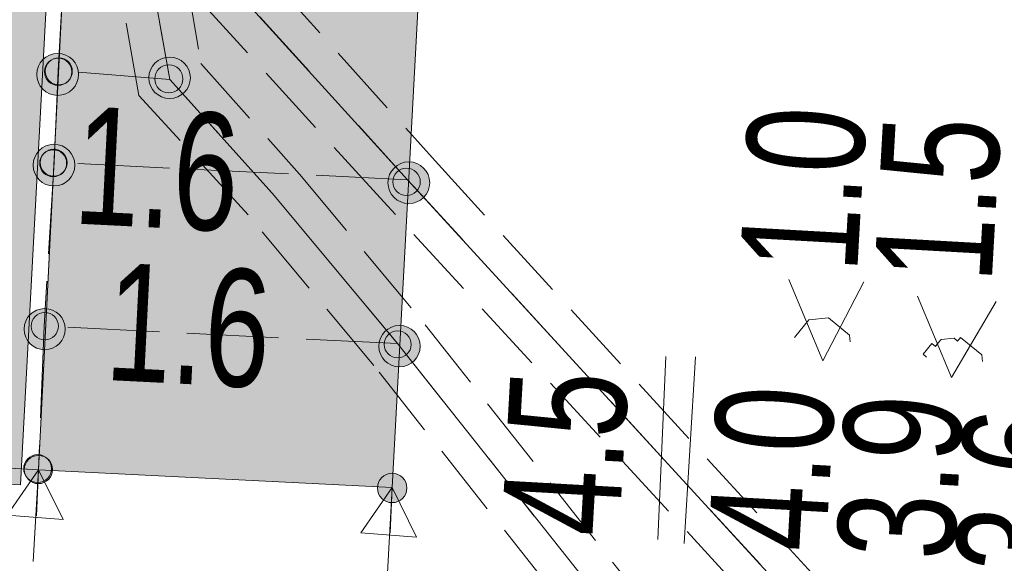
# Model space of a CAD drawing. Header units: metres. Extents: x -740 to 758, y -633 to 854.
# Tile 181 of 256: x -375.48 to -371.02, y 234.22 to 236.68. Entities that reach past the tile are written whole.
import ezdxf

# ---------------------------------------------------------------- set-up
doc = ezdxf.new("R2010")
doc.units = ezdxf.units.M
doc.header["$MEASUREMENT"] = 0
for name, pattern in [('333_125', [0.4576, 0.3328, -0.1248]), ('333_333', [0.6656, 0.3328, -0.3328]), ('416_125', [0.5408, 0.416, -0.1248])]:
    doc.linetypes.add(name, pattern=pattern)
for name, color, linetype in [('Gis.LOVION', 7, 'Continuous'), ('Grundkarte.LOVION', 7, 'Continuous'), ('Strom.LOVION', 7, 'Continuous'), ('StromBemass.LOVION', 7, 'Continuous')]:
    doc.layers.add(name, color=color, linetype=linetype)
doc.styles.add('ERSTELLTER_STIL_1', font='arial.ttf')

msp = doc.modelspace()

# ---------------------------------------------------------------- hatches: boundary and pattern name
at = {"layer": 'Gis.LOVION', "linetype": 'Continuous', "lineweight": 18}
msp.add_hatch(color=41, dxfattribs=at).paths.add_polyline_path([(-374.4026, 254.3925), (-375.3975, 234.6406), (-373.7937, 234.5609), (-372.3469, 261.48), (-372.3337, 261.4961), (-373.8789, 261.5815), (-374.0253, 261.5672), (-374.0414, 261.5804)])
at = {"layer": 'Grundkarte.LOVION', "linetype": 'Continuous', "lineweight": 18}
msp.add_hatch(color=254, dxfattribs=at).paths.add_polyline_path([(-388.3257, 245.3467), (-390.4944, 245.4598), (-391.0171, 235.3892), (-375.4796, 234.5734), (-374.9454, 244.5269), (-377.2633, 244.655), (-377.2598, 244.9213), (-388.3165, 245.5545)])
at = {"layer": 'StromBemass.LOVION', "linetype": 'Continuous', "lineweight": 13}
for points in [[(-375.2377, 236.3752), (-375.2307, 236.3849), (-375.225, 236.3953), (-375.2206, 236.4065), (-375.2177, 236.418), (-375.2162, 236.4299), (-375.2163, 236.4418), (-375.2178, 236.4536), (-375.2208, 236.4652), (-375.2253, 236.4763), (-375.231, 236.4867), (-375.2381, 236.4963), (-375.2463, 236.505), (-375.2555, 236.5126), (-375.2656, 236.5189), (-375.2764, 236.524), (-375.2878, 236.5276), (-375.2995, 236.5298), (-375.3114, 236.5305), (-375.3233, 236.5298), (-375.335, 236.5275), (-375.3464, 236.5238), (-375.3571, 236.5186), (-375.3672, 236.5122), (-375.3764, 236.5046), (-375.3845, 236.4959), (-375.3915, 236.4862), (-375.3972, 236.4757), (-375.4016, 236.4646), (-375.4045, 236.453), (-375.406, 236.4412), (-375.4059, 236.4293), (-375.4044, 236.4174), (-375.4014, 236.4059), (-375.3969, 236.3948), (-375.3912, 236.3844), (-375.3841, 236.3747), (-375.3759, 236.366), (-375.3667, 236.3585), (-375.3566, 236.3521), (-375.3458, 236.3471), (-375.3344, 236.3434), (-375.3227, 236.3412), (-375.3108, 236.3405), (-375.2989, 236.3413), (-375.2872, 236.3436), (-375.2758, 236.3473), (-375.2651, 236.3524), (-375.255, 236.3588), (-375.2458, 236.3665)], [(-374.7304, 236.3606), (-374.7235, 236.3702), (-374.7179, 236.3806), (-374.7135, 236.3916), (-374.7106, 236.403), (-374.7092, 236.4147), (-374.7092, 236.4265), (-374.7108, 236.4383), (-374.7137, 236.4497), (-374.7181, 236.4606), (-374.7238, 236.471), (-374.7308, 236.4805), (-374.7389, 236.4891), (-374.748, 236.4966), (-374.758, 236.5029), (-374.7687, 236.5079), (-374.78, 236.5115), (-374.7916, 236.5137), (-374.8034, 236.5144), (-374.8151, 236.5136), (-374.8267, 236.5113), (-374.838, 236.5077), (-374.8486, 236.5026), (-374.8586, 236.4962), (-374.8676, 236.4887), (-374.8757, 236.48), (-374.8826, 236.4705), (-374.8883, 236.4601), (-374.8926, 236.4491), (-374.8955, 236.4377), (-374.8969, 236.4259), (-374.8969, 236.4141), (-374.8954, 236.4024), (-374.8924, 236.391), (-374.888, 236.38), (-374.8823, 236.3697), (-374.8753, 236.3602), (-374.8672, 236.3516), (-374.8581, 236.3441), (-374.8481, 236.3378), (-374.8374, 236.3328), (-374.8262, 236.3292), (-374.8145, 236.327), (-374.8028, 236.3263), (-374.791, 236.3271), (-374.7794, 236.3293), (-374.7682, 236.333), (-374.7575, 236.3381), (-374.7475, 236.3444), (-374.7385, 236.352)], [(-375.261, 236.4085), (-375.2564, 236.4149), (-375.2527, 236.4217), (-375.2499, 236.4289), (-375.248, 236.4365), (-375.247, 236.4442), (-375.247, 236.4519), (-375.248, 236.4597), (-375.25, 236.4672), (-375.2529, 236.4744), (-375.2566, 236.4812), (-375.2612, 236.4875), (-375.2666, 236.4931), (-375.2726, 236.4981), (-375.2792, 236.5022), (-375.2862, 236.5055), (-375.2936, 236.5079), (-375.3013, 236.5093), (-375.309, 236.5098), (-375.3168, 236.5093), (-375.3244, 236.5078), (-375.3318, 236.5053), (-375.3388, 236.502), (-375.3454, 236.4978), (-375.3513, 236.4929), (-375.3566, 236.4872), (-375.3612, 236.4809), (-375.3649, 236.474), (-375.3678, 236.4668), (-375.3697, 236.4593), (-375.3706, 236.4515), (-375.3706, 236.4438), (-375.3696, 236.4361), (-375.3676, 236.4285), (-375.3648, 236.4213), (-375.361, 236.4145), (-375.3564, 236.4082), (-375.3511, 236.4026), (-375.345, 236.3977), (-375.3385, 236.3935), (-375.3314, 236.3902), (-375.324, 236.3878), (-375.3164, 236.3864), (-375.3086, 236.3859), (-375.3009, 236.3865), (-375.2932, 236.3879), (-375.2858, 236.3904), (-375.2788, 236.3937), (-375.2723, 236.3979), (-375.2663, 236.4029)], [(-375.2586, 236.411), (-375.2541, 236.4173), (-375.2504, 236.424), (-375.2476, 236.4312), (-375.2457, 236.4387), (-375.2447, 236.4463), (-375.2447, 236.454), (-375.2457, 236.4617), (-375.2477, 236.4691), (-375.2505, 236.4763), (-375.2543, 236.483), (-375.2588, 236.4892), (-375.2641, 236.4948), (-375.2701, 236.4997), (-375.2766, 236.5038), (-375.2836, 236.5071), (-375.2909, 236.5094), (-375.2985, 236.5109), (-375.3061, 236.5113), (-375.3138, 236.5108), (-375.3214, 236.5093), (-375.3287, 236.5069), (-375.3357, 236.5036), (-375.3422, 236.4995), (-375.3481, 236.4946), (-375.3533, 236.4889), (-375.3578, 236.4827), (-375.3615, 236.4759), (-375.3643, 236.4688), (-375.3662, 236.4613), (-375.3672, 236.4536), (-375.3672, 236.4459), (-375.3662, 236.4383), (-375.3642, 236.4308), (-375.3614, 236.4237), (-375.3576, 236.417), (-375.3531, 236.4107), (-375.3478, 236.4051), (-375.3418, 236.4002), (-375.3353, 236.3961), (-375.3283, 236.3929), (-375.321, 236.3905), (-375.3134, 236.3891), (-375.3058, 236.3886), (-375.2981, 236.3892), (-375.2905, 236.3906), (-375.2832, 236.393), (-375.2762, 236.3963), (-375.2697, 236.4005), (-375.2638, 236.4054)], [(-374.7573, 236.3749), (-374.7526, 236.3815), (-374.7488, 236.3885), (-374.7459, 236.396), (-374.7439, 236.4038), (-374.7429, 236.4117), (-374.7429, 236.4198), (-374.744, 236.4277), (-374.746, 236.4355), (-374.749, 236.443), (-374.7529, 236.45), (-374.7576, 236.4565), (-374.7631, 236.4623), (-374.7693, 236.4674), (-374.7761, 236.4717), (-374.7834, 236.4751), (-374.791, 236.4775), (-374.7989, 236.479), (-374.8069, 236.4795), (-374.8149, 236.479), (-374.8228, 236.4774), (-374.8305, 236.4749), (-374.8377, 236.4715), (-374.8445, 236.4672), (-374.8507, 236.462), (-374.8561, 236.4561), (-374.8608, 236.4496), (-374.8647, 236.4426), (-374.8676, 236.4351), (-374.8696, 236.4273), (-374.8706, 236.4194), (-374.8705, 236.4113), (-374.8695, 236.4034), (-374.8675, 236.3956), (-374.8645, 236.3881), (-374.8606, 236.3811), (-374.8559, 236.3746), (-374.8504, 236.3688), (-374.8441, 236.3637), (-374.8374, 236.3594), (-374.8301, 236.356), (-374.8224, 236.3536), (-374.8145, 236.3521), (-374.8065, 236.3516), (-374.7985, 236.3521), (-374.7906, 236.3537), (-374.783, 236.3562), (-374.7757, 236.3596), (-374.769, 236.3639), (-374.7628, 236.3691)], [(-375.2549, 235.9638), (-375.248, 235.9734), (-375.2423, 235.9838), (-375.2379, 235.9949), (-375.235, 236.0064), (-375.2336, 236.0182), (-375.2336, 236.03), (-375.2351, 236.0418), (-375.2381, 236.0533), (-375.2425, 236.0643), (-375.2483, 236.0747), (-375.2553, 236.0843), (-375.2634, 236.0929), (-375.2726, 236.1004), (-375.2826, 236.1067), (-375.2934, 236.1118), (-375.3047, 236.1154), (-375.3164, 236.1176), (-375.3282, 236.1183), (-375.3401, 236.1175), (-375.3517, 236.1152), (-375.363, 236.1115), (-375.3737, 236.1065), (-375.3837, 236.1001), (-375.3928, 236.0925), (-375.4009, 236.0838), (-375.4079, 236.0742), (-375.4135, 236.0638), (-375.4179, 236.0527), (-375.4208, 236.0412), (-375.4222, 236.0294), (-375.4222, 236.0176), (-375.4207, 236.0058), (-375.4177, 235.9943), (-375.4133, 235.9833), (-375.4075, 235.9729), (-375.4005, 235.9633), (-375.3924, 235.9547), (-375.3832, 235.9472), (-375.3732, 235.9408), (-375.3624, 235.9358), (-375.3511, 235.9322), (-375.3394, 235.93), (-375.3276, 235.9293), (-375.3158, 235.9301), (-375.3041, 235.9323), (-375.2928, 235.936), (-375.2821, 235.9411), (-375.2721, 235.9475), (-375.263, 235.9551)], [(-375.2841, 235.9938), (-375.2796, 236), (-375.276, 236.0067), (-375.2732, 236.0139), (-375.2713, 236.0213), (-375.2703, 236.029), (-375.2704, 236.0367), (-375.2713, 236.0443), (-375.2733, 236.0517), (-375.2761, 236.0589), (-375.2799, 236.0656), (-375.2844, 236.0718), (-375.2897, 236.0774), (-375.2956, 236.0823), (-375.3021, 236.0864), (-375.3091, 236.0896), (-375.3164, 236.092), (-375.324, 236.0934), (-375.3316, 236.0939), (-375.3393, 236.0933), (-375.3469, 236.0919), (-375.3542, 236.0895), (-375.3611, 236.0862), (-375.3676, 236.082), (-375.3735, 236.0771), (-375.3787, 236.0715), (-375.3832, 236.0653), (-375.3869, 236.0585), (-375.3897, 236.0514), (-375.3916, 236.0439), (-375.3926, 236.0363), (-375.3925, 236.0286), (-375.3915, 236.021), (-375.3896, 236.0135), (-375.3868, 236.0064), (-375.383, 235.9997), (-375.3785, 235.9935), (-375.3732, 235.9879), (-375.3673, 235.983), (-375.3608, 235.9789), (-375.3538, 235.9756), (-375.3465, 235.9733), (-375.3389, 235.9719), (-375.3312, 235.9714), (-375.3236, 235.9719), (-375.316, 235.9734), (-375.3087, 235.9758), (-375.3018, 235.9791), (-375.2953, 235.9832), (-375.2894, 235.9881)], [(-375.2819, 235.9962), (-375.2774, 236.0025), (-375.2737, 236.0092), (-375.2709, 236.0164), (-375.269, 236.0239), (-375.2681, 236.0315), (-375.2681, 236.0392), (-375.2691, 236.0469), (-375.271, 236.0543), (-375.2739, 236.0615), (-375.2776, 236.0682), (-375.2822, 236.0745), (-375.2875, 236.0801), (-375.2934, 236.0849), (-375.2999, 236.0891), (-375.3069, 236.0923), (-375.3143, 236.0947), (-375.3218, 236.0961), (-375.3295, 236.0965), (-375.3372, 236.096), (-375.3448, 236.0946), (-375.3521, 236.0922), (-375.3591, 236.0889), (-375.3656, 236.0847), (-375.3715, 236.0798), (-375.3767, 236.0742), (-375.3812, 236.0679), (-375.3849, 236.0611), (-375.3877, 236.054), (-375.3896, 236.0465), (-375.3906, 236.0388), (-375.3906, 236.0311), (-375.3896, 236.0235), (-375.3876, 236.016), (-375.3848, 236.0089), (-375.381, 236.0022), (-375.3765, 235.9959), (-375.3712, 235.9903), (-375.3652, 235.9854), (-375.3587, 235.9813), (-375.3517, 235.9781), (-375.3444, 235.9757), (-375.3368, 235.9743), (-375.3291, 235.9738), (-375.3214, 235.9743), (-375.3139, 235.9758), (-375.3066, 235.9782), (-375.2996, 235.9815), (-375.2931, 235.9857), (-375.2872, 235.9906)], [(-373.6449, 235.8838), (-373.6379, 235.8934), (-373.6322, 235.9039), (-373.6279, 235.9149), (-373.625, 235.9265), (-373.6235, 235.9383), (-373.6236, 235.9501), (-373.6251, 235.9619), (-373.6281, 235.9734), (-373.6325, 235.9845), (-373.6383, 235.9949), (-373.6453, 236.0045), (-373.6534, 236.0131), (-373.6626, 236.0207), (-373.6727, 236.027), (-373.6835, 236.032), (-373.6948, 236.0357), (-373.7065, 236.0378), (-373.7183, 236.0386), (-373.7302, 236.0378), (-373.7419, 236.0355), (-373.7532, 236.0318), (-373.7639, 236.0267), (-373.7739, 236.0203), (-373.783, 236.0127), (-373.7912, 236.004), (-373.7981, 235.9944), (-373.8038, 235.9839), (-373.8081, 235.9729), (-373.8111, 235.9613), (-373.8125, 235.9495), (-373.8125, 235.9376), (-373.811, 235.9259), (-373.808, 235.9144), (-373.8035, 235.9033), (-373.7978, 235.8929), (-373.7908, 235.8833), (-373.7826, 235.8747), (-373.7734, 235.8671), (-373.7634, 235.8608), (-373.7526, 235.8558), (-373.7413, 235.8521), (-373.7296, 235.8499), (-373.7177, 235.8492), (-373.7059, 235.85), (-373.6942, 235.8523), (-373.6829, 235.856), (-373.6722, 235.8611), (-373.6621, 235.8675), (-373.653, 235.8751)], [(-373.68, 235.9085), (-373.6755, 235.9149), (-373.6717, 235.9218), (-373.6688, 235.929), (-373.6669, 235.9366), (-373.666, 235.9444), (-373.666, 235.9522), (-373.667, 235.96), (-373.669, 235.9676), (-373.6719, 235.9749), (-373.6757, 235.9817), (-373.6803, 235.988), (-373.6857, 235.9937), (-373.6917, 235.9987), (-373.6984, 236.0029), (-373.7054, 236.0062), (-373.7129, 236.0086), (-373.7206, 236.01), (-373.7284, 236.0105), (-373.7362, 236.01), (-373.7439, 236.0085), (-373.7514, 236.006), (-373.7584, 236.0027), (-373.765, 235.9985), (-373.771, 235.9934), (-373.7764, 235.9877), (-373.781, 235.9814), (-373.7847, 235.9745), (-373.7876, 235.9672), (-373.7895, 235.9596), (-373.7905, 235.9518), (-373.7904, 235.944), (-373.7894, 235.9362), (-373.7875, 235.9287), (-373.7846, 235.9214), (-373.7808, 235.9145), (-373.7761, 235.9082), (-373.7708, 235.9025), (-373.7647, 235.8976), (-373.7581, 235.8934), (-373.751, 235.8901), (-373.7435, 235.8877), (-373.7358, 235.8862), (-373.728, 235.8858), (-373.7202, 235.8863), (-373.7125, 235.8878), (-373.7051, 235.8902), (-373.698, 235.8936), (-373.6914, 235.8978), (-373.6854, 235.9028)], [(-375.298, 235.2203), (-375.2912, 235.2298), (-375.2856, 235.2401), (-375.2813, 235.251), (-375.2784, 235.2623), (-375.277, 235.274), (-375.277, 235.2857), (-375.2785, 235.2973), (-375.2815, 235.3086), (-375.2858, 235.3195), (-375.2915, 235.3297), (-375.2984, 235.3392), (-375.3065, 235.3477), (-375.3155, 235.3552), (-375.3254, 235.3614), (-375.3361, 235.3664), (-375.3472, 235.3699), (-375.3587, 235.3721), (-375.3704, 235.3728), (-375.3821, 235.372), (-375.3936, 235.3698), (-375.4047, 235.3661), (-375.4153, 235.3611), (-375.4252, 235.3548), (-375.4342, 235.3473), (-375.4422, 235.3387), (-375.449, 235.3292), (-375.4546, 235.319), (-375.4589, 235.3081), (-375.4618, 235.2967), (-375.4632, 235.2851), (-375.4632, 235.2734), (-375.4617, 235.2617), (-375.4587, 235.2504), (-375.4544, 235.2395), (-375.4487, 235.2293), (-375.4418, 235.2198), (-375.4337, 235.2113), (-375.4247, 235.2039), (-375.4148, 235.1976), (-375.4042, 235.1927), (-375.393, 235.1891), (-375.3815, 235.1869), (-375.3698, 235.1862), (-375.3581, 235.187), (-375.3466, 235.1892), (-375.3355, 235.1929), (-375.3249, 235.1979), (-375.315, 235.2042), (-375.306, 235.2117)], [(-375.3219, 235.2537), (-375.3174, 235.26), (-375.3137, 235.2668), (-375.3109, 235.2741), (-375.309, 235.2816), (-375.308, 235.2893), (-375.308, 235.297), (-375.309, 235.3047), (-375.311, 235.3122), (-375.3139, 235.3194), (-375.3176, 235.3262), (-375.3222, 235.3325), (-375.3275, 235.3381), (-375.3335, 235.343), (-375.3401, 235.3472), (-375.3471, 235.3504), (-375.3545, 235.3528), (-375.3621, 235.3542), (-375.3699, 235.3547), (-375.3776, 235.3542), (-375.3852, 235.3527), (-375.3926, 235.3503), (-375.3996, 235.347), (-375.4061, 235.3428), (-375.4121, 235.3378), (-375.4174, 235.3322), (-375.4219, 235.3259), (-375.4256, 235.3191), (-375.4285, 235.3118), (-375.4304, 235.3043), (-375.4313, 235.2966), (-375.4313, 235.2889), (-375.4303, 235.2812), (-375.4283, 235.2737), (-375.4255, 235.2665), (-375.4217, 235.2597), (-375.4171, 235.2534), (-375.4118, 235.2478), (-375.4058, 235.2429), (-375.3992, 235.2387), (-375.3922, 235.2354), (-375.3848, 235.2331), (-375.3772, 235.2316), (-375.3695, 235.2312), (-375.3617, 235.2317), (-375.3541, 235.2332), (-375.3467, 235.2356), (-375.3397, 235.2389), (-375.3332, 235.2431), (-375.3272, 235.2481)], [(-375.3219, 235.2537), (-375.3174, 235.26), (-375.3137, 235.2668), (-375.3109, 235.2741), (-375.309, 235.2816), (-375.308, 235.2893), (-375.308, 235.297), (-375.309, 235.3047), (-375.311, 235.3122), (-375.3139, 235.3194), (-375.3176, 235.3262), (-375.3222, 235.3325), (-375.3275, 235.3381), (-375.3335, 235.343), (-375.3401, 235.3472), (-375.3471, 235.3504), (-375.3545, 235.3528), (-375.3621, 235.3542), (-375.3699, 235.3547), (-375.3776, 235.3542), (-375.3852, 235.3527), (-375.3926, 235.3503), (-375.3996, 235.347), (-375.4061, 235.3428), (-375.4121, 235.3378), (-375.4174, 235.3322), (-375.4219, 235.3259), (-375.4256, 235.3191), (-375.4285, 235.3118), (-375.4304, 235.3043), (-375.4313, 235.2966), (-375.4313, 235.2889), (-375.4303, 235.2812), (-375.4283, 235.2737), (-375.4255, 235.2665), (-375.4217, 235.2597), (-375.4171, 235.2534), (-375.4118, 235.2478), (-375.4058, 235.2429), (-375.3992, 235.2387), (-375.3922, 235.2354), (-375.3848, 235.2331), (-375.3772, 235.2316), (-375.3695, 235.2312), (-375.3617, 235.2317), (-375.3541, 235.2332), (-375.3467, 235.2356), (-375.3397, 235.2389), (-375.3332, 235.2431), (-375.3272, 235.2481)], [(-373.6879, 235.1426), (-373.681, 235.1521), (-373.6753, 235.1625), (-373.671, 235.1734), (-373.6681, 235.1848), (-373.6667, 235.1965), (-373.6667, 235.2083), (-373.6683, 235.22), (-373.6712, 235.2314), (-373.6756, 235.2423), (-373.6813, 235.2526), (-373.6883, 235.2621), (-373.6963, 235.2707), (-373.7054, 235.2782), (-373.7154, 235.2845), (-373.7261, 235.2894), (-373.7373, 235.293), (-373.7489, 235.2952), (-373.7606, 235.2959), (-373.7724, 235.2951), (-373.7839, 235.2929), (-373.7951, 235.2892), (-373.8058, 235.2842), (-373.8157, 235.2778), (-373.8248, 235.2703), (-373.8328, 235.2617), (-373.8397, 235.2521), (-373.8453, 235.2418), (-373.8496, 235.2308), (-373.8525, 235.2194), (-373.854, 235.2077), (-373.8539, 235.1959), (-373.8524, 235.1843), (-373.8494, 235.1729), (-373.8451, 235.1619), (-373.8394, 235.1516), (-373.8324, 235.1421), (-373.8243, 235.1335), (-373.8152, 235.1261), (-373.8053, 235.1198), (-373.7946, 235.1148), (-373.7834, 235.1112), (-373.7718, 235.109), (-373.76, 235.1083), (-373.7483, 235.1091), (-373.7367, 235.1114), (-373.7255, 235.115), (-373.7149, 235.1201), (-373.705, 235.1264), (-373.6959, 235.134)], [(-373.7212, 235.1712), (-373.7166, 235.1774), (-373.713, 235.1842), (-373.7102, 235.1913), (-373.7083, 235.1988), (-373.7073, 235.2064), (-373.7073, 235.2141), (-373.7083, 235.2218), (-373.7103, 235.2292), (-373.7131, 235.2364), (-373.7169, 235.2431), (-373.7214, 235.2493), (-373.7267, 235.2549), (-373.7326, 235.2598), (-373.7391, 235.2639), (-373.7461, 235.2671), (-373.7535, 235.2695), (-373.761, 235.2709), (-373.7687, 235.2714), (-373.7764, 235.2709), (-373.7839, 235.2694), (-373.7912, 235.267), (-373.7982, 235.2637), (-373.8047, 235.2596), (-373.8106, 235.2546), (-373.8159, 235.249), (-373.8204, 235.2428), (-373.824, 235.236), (-373.8269, 235.2288), (-373.8287, 235.2214), (-373.8297, 235.2137), (-373.8297, 235.206), (-373.8287, 235.1984), (-373.8267, 235.191), (-373.8239, 235.1838), (-373.8201, 235.1771), (-373.8156, 235.1709), (-373.8103, 235.1653), (-373.8044, 235.1604), (-373.7979, 235.1563), (-373.7909, 235.153), (-373.7836, 235.1507), (-373.776, 235.1493), (-373.7683, 235.1488), (-373.7606, 235.1493), (-373.7531, 235.1508), (-373.7458, 235.1532), (-373.7388, 235.1565), (-373.7323, 235.1606), (-373.7264, 235.1655)], [(-375.3531, 234.6064), (-375.3485, 234.6129), (-375.3447, 234.6198), (-375.3418, 234.6272), (-375.3398, 234.6349), (-375.3388, 234.6428), (-375.3389, 234.6507), (-375.3399, 234.6586), (-375.3419, 234.6663), (-375.3448, 234.6737), (-375.3487, 234.6806), (-375.3534, 234.687), (-375.3588, 234.6928), (-375.3649, 234.6978), (-375.3717, 234.7021), (-375.3789, 234.7054), (-375.3864, 234.7079), (-375.3942, 234.7093), (-375.4022, 234.7098), (-375.4101, 234.7093), (-375.4179, 234.7078), (-375.4254, 234.7053), (-375.4326, 234.7019), (-375.4393, 234.6976), (-375.4454, 234.6925), (-375.4508, 234.6867), (-375.4554, 234.6803), (-375.4592, 234.6733), (-375.4621, 234.6659), (-375.4641, 234.6582), (-375.4651, 234.6503), (-375.465, 234.6424), (-375.464, 234.6345), (-375.462, 234.6268), (-375.4591, 234.6195), (-375.4552, 234.6125), (-375.4505, 234.6061), (-375.4451, 234.6003), (-375.4389, 234.5953), (-375.4322, 234.5911), (-375.425, 234.5877), (-375.4175, 234.5853), (-375.4097, 234.5838), (-375.4017, 234.5834), (-375.3938, 234.5839), (-375.386, 234.5854), (-375.3785, 234.5879), (-375.3713, 234.5913), (-375.3646, 234.5955), (-375.3585, 234.6006)], [(-375.3531, 234.6064), (-375.3485, 234.6129), (-375.3447, 234.6198), (-375.3418, 234.6272), (-375.3398, 234.6349), (-375.3388, 234.6428), (-375.3389, 234.6507), (-375.3399, 234.6586), (-375.3419, 234.6663), (-375.3448, 234.6737), (-375.3487, 234.6806), (-375.3534, 234.687), (-375.3588, 234.6928), (-375.3649, 234.6978), (-375.3717, 234.7021), (-375.3789, 234.7054), (-375.3864, 234.7079), (-375.3942, 234.7093), (-375.4022, 234.7098), (-375.4101, 234.7093), (-375.4179, 234.7078), (-375.4254, 234.7053), (-375.4326, 234.7019), (-375.4393, 234.6976), (-375.4454, 234.6925), (-375.4508, 234.6867), (-375.4554, 234.6803), (-375.4592, 234.6733), (-375.4621, 234.6659), (-375.4641, 234.6582), (-375.4651, 234.6503), (-375.465, 234.6424), (-375.464, 234.6345), (-375.462, 234.6268), (-375.4591, 234.6195), (-375.4552, 234.6125), (-375.4505, 234.6061), (-375.4451, 234.6003), (-375.4389, 234.5953), (-375.4322, 234.5911), (-375.425, 234.5877), (-375.4175, 234.5853), (-375.4097, 234.5838), (-375.4017, 234.5834), (-375.3938, 234.5839), (-375.386, 234.5854), (-375.3785, 234.5879), (-375.3713, 234.5913), (-375.3646, 234.5955), (-375.3585, 234.6006)], [(-375.3531, 234.6064), (-375.3485, 234.6129), (-375.3447, 234.6198), (-375.3418, 234.6272), (-375.3398, 234.6349), (-375.3388, 234.6428), (-375.3389, 234.6507), (-375.3399, 234.6586), (-375.3419, 234.6663), (-375.3448, 234.6737), (-375.3487, 234.6806), (-375.3534, 234.687), (-375.3588, 234.6928), (-375.3649, 234.6978), (-375.3717, 234.7021), (-375.3789, 234.7054), (-375.3864, 234.7079), (-375.3942, 234.7093), (-375.4022, 234.7098), (-375.4101, 234.7093), (-375.4179, 234.7078), (-375.4254, 234.7053), (-375.4326, 234.7019), (-375.4393, 234.6976), (-375.4454, 234.6925), (-375.4508, 234.6867), (-375.4554, 234.6803), (-375.4592, 234.6733), (-375.4621, 234.6659), (-375.4641, 234.6582), (-375.4651, 234.6503), (-375.465, 234.6424), (-375.464, 234.6345), (-375.462, 234.6268), (-375.4591, 234.6195), (-375.4552, 234.6125), (-375.4505, 234.6061), (-375.4451, 234.6003), (-375.4389, 234.5953), (-375.4322, 234.5911), (-375.425, 234.5877), (-375.4175, 234.5853), (-375.4097, 234.5838), (-375.4017, 234.5834), (-375.3938, 234.5839), (-375.386, 234.5854), (-375.3785, 234.5879), (-375.3713, 234.5913), (-375.3646, 234.5955), (-375.3585, 234.6006)], [(-375.3531, 234.6064), (-375.3485, 234.6129), (-375.3447, 234.6198), (-375.3418, 234.6272), (-375.3398, 234.6349), (-375.3388, 234.6428), (-375.3389, 234.6507), (-375.3399, 234.6586), (-375.3419, 234.6663), (-375.3448, 234.6737), (-375.3487, 234.6806), (-375.3534, 234.687), (-375.3588, 234.6928), (-375.3649, 234.6978), (-375.3717, 234.7021), (-375.3789, 234.7054), (-375.3864, 234.7079), (-375.3942, 234.7093), (-375.4022, 234.7098), (-375.4101, 234.7093), (-375.4179, 234.7078), (-375.4254, 234.7053), (-375.4326, 234.7019), (-375.4393, 234.6976), (-375.4454, 234.6925), (-375.4508, 234.6867), (-375.4554, 234.6803), (-375.4592, 234.6733), (-375.4621, 234.6659), (-375.4641, 234.6582), (-375.4651, 234.6503), (-375.465, 234.6424), (-375.464, 234.6345), (-375.462, 234.6268), (-375.4591, 234.6195), (-375.4552, 234.6125), (-375.4505, 234.6061), (-375.4451, 234.6003), (-375.4389, 234.5953), (-375.4322, 234.5911), (-375.425, 234.5877), (-375.4175, 234.5853), (-375.4097, 234.5838), (-375.4017, 234.5834), (-375.3938, 234.5839), (-375.386, 234.5854), (-375.3785, 234.5879), (-375.3713, 234.5913), (-375.3646, 234.5955), (-375.3585, 234.6006)], [(-375.3531, 234.6064), (-375.3485, 234.6129), (-375.3447, 234.6198), (-375.3418, 234.6272), (-375.3398, 234.6349), (-375.3388, 234.6428), (-375.3389, 234.6507), (-375.3399, 234.6586), (-375.3419, 234.6663), (-375.3448, 234.6737), (-375.3487, 234.6806), (-375.3534, 234.687), (-375.3588, 234.6928), (-375.3649, 234.6978), (-375.3717, 234.7021), (-375.3789, 234.7054), (-375.3864, 234.7079), (-375.3942, 234.7093), (-375.4022, 234.7098), (-375.4101, 234.7093), (-375.4179, 234.7078), (-375.4254, 234.7053), (-375.4326, 234.7019), (-375.4393, 234.6976), (-375.4454, 234.6925), (-375.4508, 234.6867), (-375.4554, 234.6803), (-375.4592, 234.6733), (-375.4621, 234.6659), (-375.4641, 234.6582), (-375.4651, 234.6503), (-375.465, 234.6424), (-375.464, 234.6345), (-375.462, 234.6268), (-375.4591, 234.6195), (-375.4552, 234.6125), (-375.4505, 234.6061), (-375.4451, 234.6003), (-375.4389, 234.5953), (-375.4322, 234.5911), (-375.425, 234.5877), (-375.4175, 234.5853), (-375.4097, 234.5838), (-375.4017, 234.5834), (-375.3938, 234.5839), (-375.386, 234.5854), (-375.3785, 234.5879), (-375.3713, 234.5913), (-375.3646, 234.5955), (-375.3585, 234.6006)], [(-375.3531, 234.6064), (-375.3485, 234.6129), (-375.3447, 234.6198), (-375.3418, 234.6272), (-375.3398, 234.6349), (-375.3388, 234.6428), (-375.3389, 234.6507), (-375.3399, 234.6586), (-375.3419, 234.6663), (-375.3448, 234.6737), (-375.3487, 234.6806), (-375.3534, 234.687), (-375.3588, 234.6928), (-375.3649, 234.6978), (-375.3717, 234.7021), (-375.3789, 234.7054), (-375.3864, 234.7079), (-375.3942, 234.7093), (-375.4022, 234.7098), (-375.4101, 234.7093), (-375.4179, 234.7078), (-375.4254, 234.7053), (-375.4326, 234.7019), (-375.4393, 234.6976), (-375.4454, 234.6925), (-375.4508, 234.6867), (-375.4554, 234.6803), (-375.4592, 234.6733), (-375.4621, 234.6659), (-375.4641, 234.6582), (-375.4651, 234.6503), (-375.465, 234.6424), (-375.464, 234.6345), (-375.462, 234.6268), (-375.4591, 234.6195), (-375.4552, 234.6125), (-375.4505, 234.6061), (-375.4451, 234.6003), (-375.4389, 234.5953), (-375.4322, 234.5911), (-375.425, 234.5877), (-375.4175, 234.5853), (-375.4097, 234.5838), (-375.4017, 234.5834), (-375.3938, 234.5839), (-375.386, 234.5854), (-375.3785, 234.5879), (-375.3713, 234.5913), (-375.3646, 234.5955), (-375.3585, 234.6006)], [(-375.3531, 234.6064), (-375.3485, 234.6129), (-375.3447, 234.6198), (-375.3418, 234.6272), (-375.3398, 234.6349), (-375.3388, 234.6428), (-375.3389, 234.6507), (-375.3399, 234.6586), (-375.3419, 234.6663), (-375.3448, 234.6737), (-375.3487, 234.6806), (-375.3534, 234.687), (-375.3588, 234.6928), (-375.3649, 234.6978), (-375.3717, 234.7021), (-375.3789, 234.7054), (-375.3864, 234.7079), (-375.3942, 234.7093), (-375.4022, 234.7098), (-375.4101, 234.7093), (-375.4179, 234.7078), (-375.4254, 234.7053), (-375.4326, 234.7019), (-375.4393, 234.6976), (-375.4454, 234.6925), (-375.4508, 234.6867), (-375.4554, 234.6803), (-375.4592, 234.6733), (-375.4621, 234.6659), (-375.4641, 234.6582), (-375.4651, 234.6503), (-375.465, 234.6424), (-375.464, 234.6345), (-375.462, 234.6268), (-375.4591, 234.6195), (-375.4552, 234.6125), (-375.4505, 234.6061), (-375.4451, 234.6003), (-375.4389, 234.5953), (-375.4322, 234.5911), (-375.425, 234.5877), (-375.4175, 234.5853), (-375.4097, 234.5838), (-375.4017, 234.5834), (-375.3938, 234.5839), (-375.386, 234.5854), (-375.3785, 234.5879), (-375.3713, 234.5913), (-375.3646, 234.5955), (-375.3585, 234.6006)], [(-375.3531, 234.6064), (-375.3485, 234.6129), (-375.3447, 234.6198), (-375.3418, 234.6272), (-375.3398, 234.6349), (-375.3388, 234.6428), (-375.3389, 234.6507), (-375.3399, 234.6586), (-375.3419, 234.6663), (-375.3448, 234.6737), (-375.3487, 234.6806), (-375.3534, 234.687), (-375.3588, 234.6928), (-375.3649, 234.6978), (-375.3717, 234.7021), (-375.3789, 234.7054), (-375.3864, 234.7079), (-375.3942, 234.7093), (-375.4022, 234.7098), (-375.4101, 234.7093), (-375.4179, 234.7078), (-375.4254, 234.7053), (-375.4326, 234.7019), (-375.4393, 234.6976), (-375.4454, 234.6925), (-375.4508, 234.6867), (-375.4554, 234.6803), (-375.4592, 234.6733), (-375.4621, 234.6659), (-375.4641, 234.6582), (-375.4651, 234.6503), (-375.465, 234.6424), (-375.464, 234.6345), (-375.462, 234.6268), (-375.4591, 234.6195), (-375.4552, 234.6125), (-375.4505, 234.6061), (-375.4451, 234.6003), (-375.4389, 234.5953), (-375.4322, 234.5911), (-375.425, 234.5877), (-375.4175, 234.5853), (-375.4097, 234.5838), (-375.4017, 234.5834), (-375.3938, 234.5839), (-375.386, 234.5854), (-375.3785, 234.5879), (-375.3713, 234.5913), (-375.3646, 234.5955), (-375.3585, 234.6006)], [(-375.3531, 234.6064), (-375.3485, 234.6129), (-375.3447, 234.6198), (-375.3418, 234.6272), (-375.3398, 234.6349), (-375.3388, 234.6428), (-375.3389, 234.6507), (-375.3399, 234.6586), (-375.3419, 234.6663), (-375.3448, 234.6737), (-375.3487, 234.6806), (-375.3534, 234.687), (-375.3588, 234.6928), (-375.3649, 234.6978), (-375.3717, 234.7021), (-375.3789, 234.7054), (-375.3864, 234.7079), (-375.3942, 234.7093), (-375.4022, 234.7098), (-375.4101, 234.7093), (-375.4179, 234.7078), (-375.4254, 234.7053), (-375.4326, 234.7019), (-375.4393, 234.6976), (-375.4454, 234.6925), (-375.4508, 234.6867), (-375.4554, 234.6803), (-375.4592, 234.6733), (-375.4621, 234.6659), (-375.4641, 234.6582), (-375.4651, 234.6503), (-375.465, 234.6424), (-375.464, 234.6345), (-375.462, 234.6268), (-375.4591, 234.6195), (-375.4552, 234.6125), (-375.4505, 234.6061), (-375.4451, 234.6003), (-375.4389, 234.5953), (-375.4322, 234.5911), (-375.425, 234.5877), (-375.4175, 234.5853), (-375.4097, 234.5838), (-375.4017, 234.5834), (-375.3938, 234.5839), (-375.386, 234.5854), (-375.3785, 234.5879), (-375.3713, 234.5913), (-375.3646, 234.5955), (-375.3585, 234.6006)], [(-375.3531, 234.6064), (-375.3485, 234.6129), (-375.3447, 234.6198), (-375.3418, 234.6272), (-375.3398, 234.6349), (-375.3388, 234.6428), (-375.3389, 234.6507), (-375.3399, 234.6586), (-375.3419, 234.6663), (-375.3448, 234.6737), (-375.3487, 234.6806), (-375.3534, 234.687), (-375.3588, 234.6928), (-375.3649, 234.6978), (-375.3717, 234.7021), (-375.3789, 234.7054), (-375.3864, 234.7079), (-375.3942, 234.7093), (-375.4022, 234.7098), (-375.4101, 234.7093), (-375.4179, 234.7078), (-375.4254, 234.7053), (-375.4326, 234.7019), (-375.4393, 234.6976), (-375.4454, 234.6925), (-375.4508, 234.6867), (-375.4554, 234.6803), (-375.4592, 234.6733), (-375.4621, 234.6659), (-375.4641, 234.6582), (-375.4651, 234.6503), (-375.465, 234.6424), (-375.464, 234.6345), (-375.462, 234.6268), (-375.4591, 234.6195), (-375.4552, 234.6125), (-375.4505, 234.6061), (-375.4451, 234.6003), (-375.4389, 234.5953), (-375.4322, 234.5911), (-375.425, 234.5877), (-375.4175, 234.5853), (-375.4097, 234.5838), (-375.4017, 234.5834), (-375.3938, 234.5839), (-375.386, 234.5854), (-375.3785, 234.5879), (-375.3713, 234.5913), (-375.3646, 234.5955), (-375.3585, 234.6006)], [(-375.3531, 234.6064), (-375.3485, 234.6129), (-375.3447, 234.6198), (-375.3418, 234.6272), (-375.3398, 234.6349), (-375.3388, 234.6428), (-375.3389, 234.6507), (-375.3399, 234.6586), (-375.3419, 234.6663), (-375.3448, 234.6737), (-375.3487, 234.6806), (-375.3534, 234.687), (-375.3588, 234.6928), (-375.3649, 234.6978), (-375.3717, 234.7021), (-375.3789, 234.7054), (-375.3864, 234.7079), (-375.3942, 234.7093), (-375.4022, 234.7098), (-375.4101, 234.7093), (-375.4179, 234.7078), (-375.4254, 234.7053), (-375.4326, 234.7019), (-375.4393, 234.6976), (-375.4454, 234.6925), (-375.4508, 234.6867), (-375.4554, 234.6803), (-375.4592, 234.6733), (-375.4621, 234.6659), (-375.4641, 234.6582), (-375.4651, 234.6503), (-375.465, 234.6424), (-375.464, 234.6345), (-375.462, 234.6268), (-375.4591, 234.6195), (-375.4552, 234.6125), (-375.4505, 234.6061), (-375.4451, 234.6003), (-375.4389, 234.5953), (-375.4322, 234.5911), (-375.425, 234.5877), (-375.4175, 234.5853), (-375.4097, 234.5838), (-375.4017, 234.5834), (-375.3938, 234.5839), (-375.386, 234.5854), (-375.3785, 234.5879), (-375.3713, 234.5913), (-375.3646, 234.5955), (-375.3585, 234.6006)], [(-375.3531, 234.6064), (-375.3485, 234.6129), (-375.3447, 234.6198), (-375.3418, 234.6272), (-375.3398, 234.6349), (-375.3388, 234.6428), (-375.3389, 234.6507), (-375.3399, 234.6586), (-375.3419, 234.6663), (-375.3448, 234.6737), (-375.3487, 234.6806), (-375.3534, 234.687), (-375.3588, 234.6928), (-375.3649, 234.6978), (-375.3717, 234.7021), (-375.3789, 234.7054), (-375.3864, 234.7079), (-375.3942, 234.7093), (-375.4022, 234.7098), (-375.4101, 234.7093), (-375.4179, 234.7078), (-375.4254, 234.7053), (-375.4326, 234.7019), (-375.4393, 234.6976), (-375.4454, 234.6925), (-375.4508, 234.6867), (-375.4554, 234.6803), (-375.4592, 234.6733), (-375.4621, 234.6659), (-375.4641, 234.6582), (-375.4651, 234.6503), (-375.465, 234.6424), (-375.464, 234.6345), (-375.462, 234.6268), (-375.4591, 234.6195), (-375.4552, 234.6125), (-375.4505, 234.6061), (-375.4451, 234.6003), (-375.4389, 234.5953), (-375.4322, 234.5911), (-375.425, 234.5877), (-375.4175, 234.5853), (-375.4097, 234.5838), (-375.4017, 234.5834), (-375.3938, 234.5839), (-375.386, 234.5854), (-375.3785, 234.5879), (-375.3713, 234.5913), (-375.3646, 234.5955), (-375.3585, 234.6006)], [(-375.3531, 234.6064), (-375.3485, 234.6129), (-375.3447, 234.6198), (-375.3418, 234.6272), (-375.3398, 234.6349), (-375.3388, 234.6428), (-375.3389, 234.6507), (-375.3399, 234.6586), (-375.3419, 234.6663), (-375.3448, 234.6737), (-375.3487, 234.6806), (-375.3534, 234.687), (-375.3588, 234.6928), (-375.3649, 234.6978), (-375.3717, 234.7021), (-375.3789, 234.7054), (-375.3864, 234.7079), (-375.3942, 234.7093), (-375.4022, 234.7098), (-375.4101, 234.7093), (-375.4179, 234.7078), (-375.4254, 234.7053), (-375.4326, 234.7019), (-375.4393, 234.6976), (-375.4454, 234.6925), (-375.4508, 234.6867), (-375.4554, 234.6803), (-375.4592, 234.6733), (-375.4621, 234.6659), (-375.4641, 234.6582), (-375.4651, 234.6503), (-375.465, 234.6424), (-375.464, 234.6345), (-375.462, 234.6268), (-375.4591, 234.6195), (-375.4552, 234.6125), (-375.4505, 234.6061), (-375.4451, 234.6003), (-375.4389, 234.5953), (-375.4322, 234.5911), (-375.425, 234.5877), (-375.4175, 234.5853), (-375.4097, 234.5838), (-375.4017, 234.5834), (-375.3938, 234.5839), (-375.386, 234.5854), (-375.3785, 234.5879), (-375.3713, 234.5913), (-375.3646, 234.5955), (-375.3585, 234.6006)], [(-375.3531, 234.6064), (-375.3485, 234.6129), (-375.3447, 234.6198), (-375.3418, 234.6272), (-375.3398, 234.6349), (-375.3388, 234.6428), (-375.3389, 234.6507), (-375.3399, 234.6586), (-375.3419, 234.6663), (-375.3448, 234.6737), (-375.3487, 234.6806), (-375.3534, 234.687), (-375.3588, 234.6928), (-375.3649, 234.6978), (-375.3717, 234.7021), (-375.3789, 234.7054), (-375.3864, 234.7079), (-375.3942, 234.7093), (-375.4022, 234.7098), (-375.4101, 234.7093), (-375.4179, 234.7078), (-375.4254, 234.7053), (-375.4326, 234.7019), (-375.4393, 234.6976), (-375.4454, 234.6925), (-375.4508, 234.6867), (-375.4554, 234.6803), (-375.4592, 234.6733), (-375.4621, 234.6659), (-375.4641, 234.6582), (-375.4651, 234.6503), (-375.465, 234.6424), (-375.464, 234.6345), (-375.462, 234.6268), (-375.4591, 234.6195), (-375.4552, 234.6125), (-375.4505, 234.6061), (-375.4451, 234.6003), (-375.4389, 234.5953), (-375.4322, 234.5911), (-375.425, 234.5877), (-375.4175, 234.5853), (-375.4097, 234.5838), (-375.4017, 234.5834), (-375.3938, 234.5839), (-375.386, 234.5854), (-375.3785, 234.5879), (-375.3713, 234.5913), (-375.3646, 234.5955), (-375.3585, 234.6006)], [(-375.3488, 234.6016), (-375.3441, 234.6082), (-375.3402, 234.6152), (-375.3373, 234.6227), (-375.3353, 234.6305), (-375.3343, 234.6385), (-375.3343, 234.6466), (-375.3354, 234.6546), (-375.3374, 234.6624), (-375.3404, 234.6698), (-375.3443, 234.6769), (-375.349, 234.6834), (-375.3546, 234.6892), (-375.3608, 234.6943), (-375.3676, 234.6986), (-375.3749, 234.702), (-375.3826, 234.7045), (-375.3905, 234.706), (-375.3985, 234.7065), (-375.4065, 234.7059), (-375.4144, 234.7044), (-375.4221, 234.7019), (-375.4294, 234.6984), (-375.4361, 234.6941), (-375.4423, 234.6889), (-375.4478, 234.6831), (-375.4525, 234.6765), (-375.4564, 234.6695), (-375.4593, 234.662), (-375.4613, 234.6542), (-375.4623, 234.6462), (-375.4623, 234.6381), (-375.4612, 234.6301), (-375.4592, 234.6223), (-375.4562, 234.6149), (-375.4523, 234.6078), (-375.4476, 234.6013), (-375.442, 234.5955), (-375.4358, 234.5904), (-375.429, 234.5861), (-375.4217, 234.5827), (-375.414, 234.5802), (-375.4061, 234.5787), (-375.3981, 234.5782), (-375.3901, 234.5788), (-375.3822, 234.5803), (-375.3745, 234.5828), (-375.3672, 234.5863), (-375.3604, 234.5906), (-375.3543, 234.5958)], [(-373.7419, 234.5162), (-373.737, 234.523), (-373.733, 234.5304), (-373.73, 234.5382), (-373.7279, 234.5463), (-373.7269, 234.5546), (-373.7269, 234.563), (-373.728, 234.5713), (-373.7301, 234.5794), (-373.7332, 234.5872), (-373.7373, 234.5945), (-373.7422, 234.6013), (-373.748, 234.6074), (-373.7544, 234.6127), (-373.7615, 234.6172), (-373.7691, 234.6207), (-373.7771, 234.6233), (-373.7853, 234.6248), (-373.7937, 234.6253), (-373.802, 234.6248), (-373.8103, 234.6232), (-373.8182, 234.6206), (-373.8258, 234.617), (-373.8329, 234.6125), (-373.8393, 234.6071), (-373.845, 234.601), (-373.8499, 234.5942), (-373.8539, 234.5868), (-373.857, 234.579), (-373.8591, 234.5709), (-373.8601, 234.5626), (-373.8601, 234.5542), (-373.859, 234.5459), (-373.8569, 234.5378), (-373.8538, 234.53), (-373.8497, 234.5227), (-373.8447, 234.5159), (-373.839, 234.5098), (-373.8325, 234.5045), (-373.8254, 234.5), (-373.8178, 234.4965), (-373.8099, 234.4939), (-373.8016, 234.4924), (-373.7933, 234.4919), (-373.7849, 234.4924), (-373.7767, 234.494), (-373.7687, 234.4966), (-373.7611, 234.5002), (-373.7541, 234.5047), (-373.7476, 234.5101)]]:
    msp.add_hatch(color=7, dxfattribs=at).paths.add_polyline_path(points)

# ---------------------------------------------------------------- linework, layer by layer
at = {"layer": 'Gis.LOVION', "color": 44, "linetype": 'Continuous', "lineweight": 18}
msp.add_lwpolyline([(-374.4026, 254.3925), (-374.0414, 261.5804), (-374.0253, 261.5672), (-373.8789, 261.5815), (-372.3337, 261.4961), (-372.3469, 261.48), (-373.7937, 234.5609), (-375.3975, 234.6406)], close=True, dxfattribs=at)
msp.add_lwpolyline([(-374.4026, 254.3925), (-374.0414, 261.5804), (-374.0253, 261.5672), (-373.8789, 261.5815), (-372.3337, 261.4961), (-372.3469, 261.48), (-373.7937, 234.5609), (-375.3975, 234.6406)], close=True, dxfattribs=at)
at = {"layer": 'Grundkarte.LOVION', "color": 8, "linetype": 'Continuous', "lineweight": 18}
msp.add_lwpolyline([(-388.3257, 245.3467), (-388.3165, 245.5545), (-377.2598, 244.9213), (-377.2633, 244.655), (-374.9454, 244.5269), (-375.4796, 234.5734), (-391.0171, 235.3892), (-390.4944, 245.4598)], close=True, dxfattribs=at)
at = {"layer": 'Strom.LOVION', "color": 34, "linetype": 'Continuous', "lineweight": 18}
msp.add_lwpolyline([(-380.4628, 271.0311), (-373.5866, 270.6837), (-375.3975, 234.6406), (-391.0343, 235.5649), (-389.6019, 259.9112)], dxfattribs=at)
at = {"layer": 'Strom.LOVION', "color": 9, "linetype": '333_333', "lineweight": 18}
for points in [[(-344.785, 240.3084), (-345.1447, 234.4655), (-345.4814, 233.073), (-346.1918, 232.176), (-347.2177, 231.4846), (-348.5134, 231.284), (-354.4108, 231.4463), (-360.1976, 231.383), (-363.6837, 231.3673), (-366.0715, 231.6067), (-368.2717, 232.0418), (-369.8381, 232.4946), (-371.2253, 233.2308), (-373.7233, 235.957), (-374.4854, 236.7987), (-374.5501, 237.3096), (-374.1558, 241.5894), (-373.7092, 252.288), (-374.0643, 253.199), (-374.4361, 253.8277), (-379.0371, 255.2399), (-379.3728, 255.6504), (-379.4364, 255.9988)], [(-374.978, 243.0459), (-374.8186, 242.3226), (-374.7499, 241.62), (-374.9657, 237.3281), (-374.8023, 236.413), (-374.3381, 235.8968), (-373.7688, 235.2136), (-372.1168, 233.1289), (-371.5004, 232.5685), (-370.325, 232.0332), (-367.6439, 231.3643), (-364.7693, 230.8325), (-362.7017, 230.6948), (-359.0004, 230.7759), (-356.5354, 230.9578), (-353.159, 231.0367), (-347.2994, 230.9594), (-346.068, 231.2128), (-344.9921, 231.9977), (-344.3461, 232.9476), (-344.1132, 234.3447), (-344.033, 240.175)]]:
    msp.add_lwpolyline(points, dxfattribs=at)
at = {"layer": 'Strom.LOVION', "color": 194, "linetype": 'Continuous', "lineweight": 18}
for points in [[(-366.0715, 231.6067), (-368.2717, 232.0418), (-369.8381, 232.4946), (-371.2253, 233.2308), (-373.7233, 235.957), (-374.4854, 236.7987), (-374.5501, 237.3096), (-374.1558, 241.5894), (-373.7092, 252.288)], [(-367.6439, 231.3643), (-370.325, 232.0332), (-371.5004, 232.5685), (-372.1168, 233.1289), (-373.7688, 235.2136), (-374.3381, 235.8968), (-374.8023, 236.413), (-374.9657, 237.3281), (-374.7499, 241.62), (-374.8186, 242.3226), (-374.978, 243.0459), (-375.2734, 243.8003), (-375.8508, 244.1133), (-379.1744, 244.0987), (-379.8587, 243.6919), (-380.212, 242.7706)]]:
    msp.add_lwpolyline(points, dxfattribs=at)
at = {"layer": 'Strom.LOVION', "color": 7, "linetype": '333_125', "lineweight": 13}
for points in [[(-373.5628, 252.3023), (-374.0065, 241.5744), (-374.4169, 237.3078), (-374.3447, 236.8715), (-373.5987, 236.043), (-371.1328, 233.3433), (-369.807, 232.6306), (-368.2274, 232.1939), (-366.0566, 231.7559)], [(-366.0865, 231.4574), (-368.3027, 231.9058), (-369.8984, 232.3557), (-371.3017, 233.1051), (-373.8318, 235.8577), (-374.626, 236.7258), (-374.7126, 237.3085), (-374.305, 241.6044), (-373.8688, 252.2576)], [(-367.6588, 231.215), (-370.3853, 231.8943), (-371.59, 232.4267), (-372.2253, 233.0296), (-373.8774, 235.1143), (-374.4466, 235.7976), (-374.943, 236.3402), (-375.1121, 237.3137), (-374.9123, 241.6189), (-374.965, 242.3083), (-375.1215, 243.0023), (-374.8316, 243.0602), (-374.659, 242.353), (-374.6035, 241.6343), (-374.8033, 237.3292), (-374.6617, 236.4859), (-374.2135, 235.9829), (-373.6443, 235.2997), (-372.0083, 233.2282), (-371.424, 232.6942), (-370.2807, 232.1853), (-367.6128, 231.5003)]]:
    msp.add_lwpolyline(points, dxfattribs=at)
at = {"layer": 'StromBemass.LOVION', "color": 7, "linetype": '416_125', "lineweight": 13}
for points in [[(-374.9494, 277.2153), (-373.2417, 277.1311), (-373.2762, 276.7287), (-373.368, 274.9464), (-373.5866, 270.6837), (-374.4361, 253.8277), (-374.5111, 252.3278), (-374.978, 243.0459), (-375.0587, 241.6046), (-375.2774, 237.3419), (-375.2873, 236.8385), (-375.3086, 236.4522), (-375.3271, 236.0366), (-375.3727, 235.2932), (-375.3975, 234.6406)], [(-374.8023, 236.413), (-375.3086, 236.4522)], [(-373.7233, 235.957), (-375.3271, 236.0366)], [(-373.7688, 235.2136), (-375.3727, 235.2932)], [(-385.386, 235.2305), (-383.5876, 235.1255), (-383.3798, 235.1163), (-376.8096, 234.7242), (-375.3975, 234.6406), (-375.8426, 227.2524)], [(-373.7937, 234.5609), (-374.149, 228.0682)]]:
    msp.add_lwpolyline(points, dxfattribs=at)
at = {"layer": 'StromBemass.LOVION', "color": 7, "linetype": 'Continuous', "lineweight": 13}
for points in [[(-371.6535, 235.4943), (-371.8401, 235.1362), (-371.9945, 235.5053)], [(-371.0537, 235.4052), (-371.2564, 235.0602), (-371.4107, 235.4294)], [(-371.7156, 235.2222), (-371.7184, 235.2515), (-371.8148, 235.3308), (-371.9027, 235.3222), (-371.9687, 235.2418)], [(-371.1157, 235.1331), (-371.1186, 235.1624), (-371.215, 235.2416), (-371.2282, 235.2256), (-371.2443, 235.2388), (-371.3028, 235.233), (-371.316, 235.217), (-371.3292, 235.2009), (-371.3453, 235.2141), (-371.3585, 235.198), (-371.3717, 235.182), (-371.3849, 235.1659), (-371.3689, 235.1527)], [(-372.5883, 234.3241), (-372.5514, 235.1553)], [(-372.4683, 234.3063), (-372.4182, 235.1535)], [(-375.3975, 234.6406), (-375.4067, 234.4328)], [(-373.7937, 234.5609), (-373.8029, 234.3531)]]:
    msp.add_lwpolyline(points, dxfattribs=at)
for points in [[(-375.3975, 234.6406), (-375.5399, 234.4345), (-375.2868, 234.415)], [(-373.7937, 234.5609), (-373.9361, 234.3549), (-373.683, 234.3353)]]:
    msp.add_lwpolyline(points, close=True, dxfattribs=at)
for centre, radius in [((-375.3111, 236.4355), 0.095), ((-374.8031, 236.4203), 0.094), ((-375.3088, 236.4479), 0.0619), ((-375.3059, 236.45), 0.0613), ((-374.8067, 236.4155), 0.0639), ((-375.3279, 236.0238), 0.0945), ((-375.3314, 236.0326), 0.0612), ((-375.3293, 236.0352), 0.0614), ((-373.718, 235.9439), 0.0947), ((-373.7282, 235.9481), 0.0624), ((-375.3701, 235.2795), 0.0933), ((-375.3697, 235.2929), 0.0618), ((-375.3697, 235.2929), 0.0618), ((-373.7603, 235.2021), 0.0938), ((-373.7685, 235.2101), 0.0613), ((-375.4019, 234.6466), 0.0632), ((-375.4019, 234.6466), 0.0632), ((-375.4019, 234.6466), 0.0632), ((-375.4019, 234.6466), 0.0632), ((-375.4019, 234.6466), 0.0632), ((-375.4019, 234.6466), 0.0632), ((-375.4019, 234.6466), 0.0632), ((-375.4019, 234.6466), 0.0632), ((-375.4019, 234.6466), 0.0632), ((-375.4019, 234.6466), 0.0632), ((-375.4019, 234.6466), 0.0632), ((-375.4019, 234.6466), 0.0632), ((-375.4019, 234.6466), 0.0632), ((-375.4019, 234.6466), 0.0632), ((-375.3983, 234.6424), 0.0641), ((-373.7935, 234.5586), 0.0667)]:
    msp.add_circle(centre, radius, dxfattribs=at)

# ---------------------------------------------------------------- texts
at = {"layer": 'StromBemass.LOVION', "color": 7, "linetype": 'Continuous', "lineweight": 13, "attachment_point": 7, "style": 'ERSTELLTER_STIL_1'}
for s, insert, char_height, rotation in [('{\\A1;\\W0.71557x;1.6}', (-375.2442, 235.7518), 0.533546, 357.125), ('{\\A1;\\W0.71559x;1.0}', (-371.6768, 235.5312), 0.533542, 86.7719), ('{\\A1;\\W0.71559x;1.5}', (-371.0667, 235.4853), 0.533542, 86.7719), ('{\\A1;\\W0.71558x;1.6}', (-375.1008, 235.0417), 0.533545, 357.125), ('{\\A1;\\W0.71559x;4.5}', (-372.7574, 234.3324), 0.533542, 86.7719), ('{\\A1;\\W0.71557x;4.0}', (-371.8193, 234.2636), 0.533548, 86.772), ('{\\A1;\\W0.71557x;3.9}', (-371.2377, 234.2236), 0.533548, 86.772), ('{\\A1;\\W0.71557x;3.6}', (-370.6992, 234.1584), 0.533548, 86.772)]:
    msp.add_mtext(s, dxfattribs=dict(at, insert=insert, char_height=char_height, rotation=rotation))

doc.saveas('drawing.dxf')
